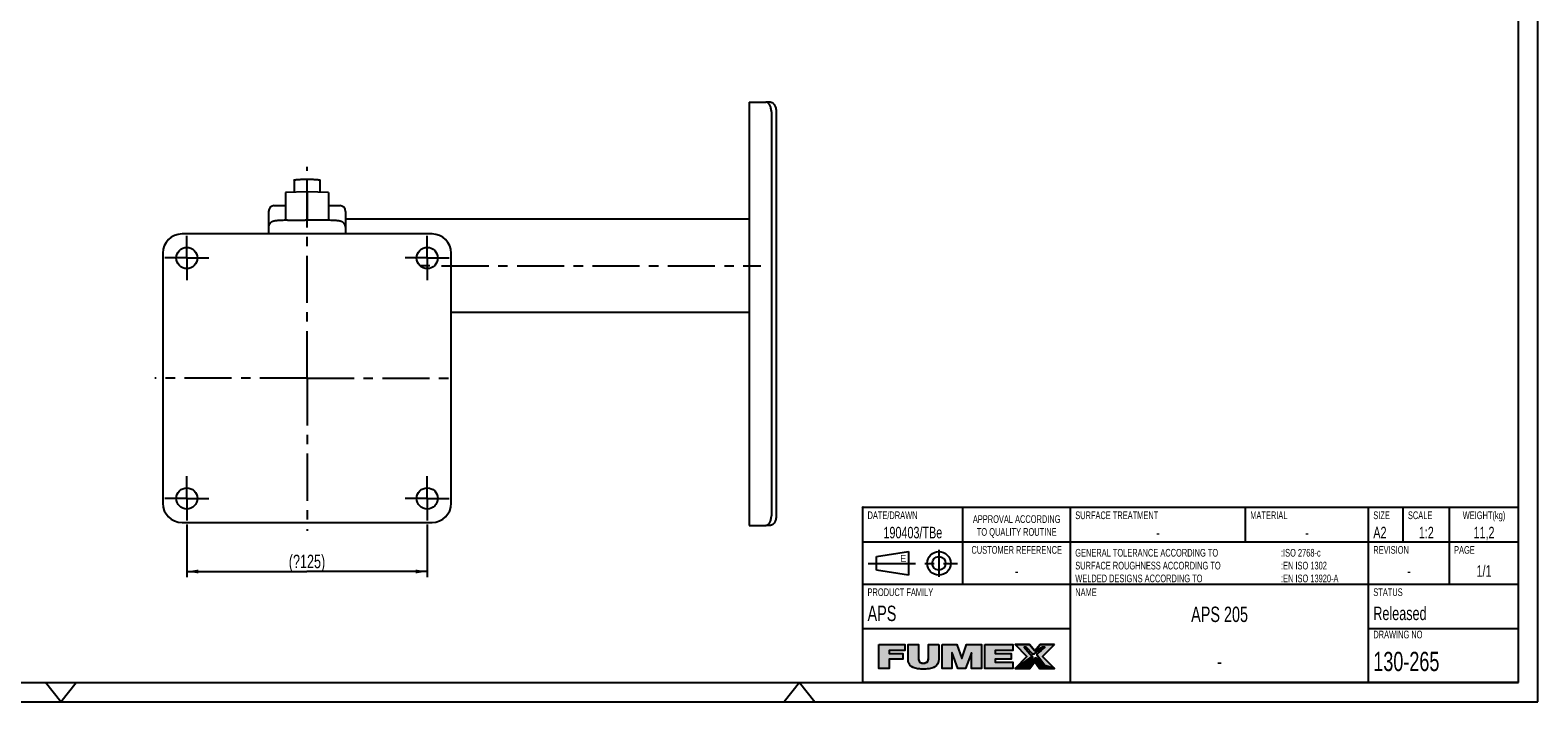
# Model space of a CAD drawing. Extents: x 0 to 594, y 0 to 420.
# Tile 2 of 3: x 202 to 594, y 0 to 175. Entities that reach past the tile are written whole.
import ezdxf

# ---------------------------------------------------------------- set-up
doc = ezdxf.new("R2010")
doc.units = 0
doc.header["$LTSCALE"] = 32.67
doc.linetypes.add('CENTER', pattern=[0.6, 0.375, -0.075, 0.075, -0.075])
doc.linetypes.add('PHANTOM', pattern=[0.8, 0.45, -0.05, 0.1, -0.05, 0.1, -0.05])
doc.layers.get('0').update_dxf_attribs({"linetype": 'CONTINUOUS'})
for name, color, linetype in [('03__ASM_ALL_CURVES', 7, 'CONTINUOUS'), ('100-201_DXF_AXIS', 7, 'CONTINUOUS'), ('100-201_DXF_CONTINUOUS_LIN', 7, 'CONTINUOUS'), ('130-252_DXF_CONTINUOUS_LIN', 7, 'CONTINUOUS'), ('130-254_DXF_AXIS', 7, 'CONTINUOUS'), ('130-254_DXF_CONTINUOUS_LIN', 7, 'CONTINUOUS'), ('130-265_DXF_BALLOON', 7, 'CONTINUOUS'), ('130-265_DXF_CONTINUOUS_LIN', 7, 'CONTINUOUS'), ('130-265_DXF_FORMAT', 7, 'CONTINUOUS'), ('136085_DXF_AXIS', 7, 'CONTINUOUS'), ('APS_LAYHERKODXF_CONTINUOUS', 7, 'CONTINUOUS')]:
    doc.layers.add(name, color=color, linetype=linetype)
doc.styles.get("Standard").update_dxf_attribs({"font": 'txt', "width": 0.7})
doc.styles.add('TEXTSTYLE_2', font='txt', dxfattribs={"width": 0.7})
doc.styles.add('TEXTSTYLE_4', font='txt')
doc.dimstyles.new('DIMSTYLE_1', dxfattribs={"dimtxt": 3.5, "dimasz": 3, "dimexe": 1.5, "dimexo": 1, "dimgap": 0.875, "dimtad": 1, "dimdec": 3, "dimlfac": 2, "dimtxsty": 'STANDARD', "dimblk": '_ARROW_FILLED', "dimblk1": '_ARROW_FILLED', "dimblk2": '_ARROW_FILLED', "dimcen": 0.09, "dimazin": 3, "dimtp": 0.5, "dimtm": 0.5, "dimtfac": 1, "dimtdec": 0, "dimtofl": 0, "dimtmove": 0, "dimatfit": 3, "dimtolj": 1})

# ---------------------------------------------------------------- blocks, each defined once
blk = doc.blocks.new('_ARROW_FILLED')
at = {"color": 0, "linetype": 'BYBLOCK'}
blk.add_solid([(0, 0), (-1, 0.17), (-1, -0.17)], dxfattribs=at)
blk = doc.blocks.new('*D1')
at = {"layer": '130-265_DXF_BALLOON', "color": 2, "linetype": 'CONTINUOUS'}
for p, q in [((242.73, 46.13), (242.73, 32.38)), ((305.23, 46.13), (305.23, 32.38)), ((242.73, 33.88), (273.98, 33.88)), ((305.23, 33.88), (273.98, 33.88))]:
    blk.add_line(p, q, dxfattribs=at)
at = {"layer": '130-265_DXF_BALLOON', "color": 2, "linetype": 'CONTINUOUS', "xscale": 3, "yscale": 3, "zscale": 3, "rotation": 180}
blk.add_blockref('_ARROW_FILLED', (242.73, 33.88), dxfattribs=at)
at = {"layer": '130-265_DXF_BALLOON', "color": 2, "linetype": 'CONTINUOUS', "xscale": 3, "yscale": 3, "zscale": 3}
blk.add_blockref('_ARROW_FILLED', (305.23, 33.88), dxfattribs=at)
at = {"layer": '130-265_DXF_BALLOON', "color": 2, "linetype": 'CONTINUOUS', "insert": (273.98, 38.25), "char_height": 3.5, "width": 21.7212, "attachment_point": 2}
blk.add_mtext('(\\fSymbol_ASME;?\\ftxt;125)', dxfattribs=at)
blk = doc.blocks.new('FUMEX_LOGO_NEW_BL1', base_point=(445.5, 12))
at = {"layer": '130-265_DXF_CONTINUOUS_LIN', "linetype": 'CONTINUOUS'}
for points in [[(422.68, 14.93), (429.44, 14.93), (429.44, 13.33), (425.38, 13.33), (425.38, 12.56), (428.86, 12.56), (428.86, 11.07), (425.38, 11.07), (425.38, 8.69), (422.68, 8.69)], [(438.23, 14.93), (438.23, 11.06), (438.19, 10.57), (438.08, 10.15), (437.9, 9.79), (437.65, 9.46), (437.33, 9.19), (436.92, 8.95), (436.41, 8.76), (435.77, 8.61), (434.99, 8.52), (434.25, 8.5), (433.5, 8.52), (432.73, 8.61), (432.09, 8.76), (431.58, 8.95), (431.17, 9.19), (430.84, 9.47), (430.59, 9.79), (430.41, 10.16), (430.3, 10.58), (430.26, 11.06), (430.26, 14.93), (432.96, 14.93), (432.96, 11.49), (432.96, 11.12), (433.02, 10.79), (433.12, 10.54), (433.27, 10.34), (433.51, 10.19), (433.83, 10.09), (434.26, 10.06), (434.69, 10.09), (435, 10.19), (435.23, 10.34), (435.38, 10.54), (435.48, 10.79), (435.53, 11.13), (435.54, 11.49), (435.54, 14.93)], [(439.14, 14.93), (442.97, 14.93), (444.22, 11.26), (444.24, 11.26), (445.49, 14.93), (449.32, 14.93), (449.32, 8.69), (446.77, 8.69), (446.77, 12.7), (446.75, 12.7), (445.23, 8.69), (443.23, 8.69), (441.71, 12.7), (441.68, 12.7), (441.68, 8.69), (439.14, 8.69)], [(450.23, 14.93), (457.46, 14.93), (457.46, 13.33), (452.92, 13.33), (452.92, 12.56), (457.04, 12.56), (457.04, 11.07), (452.92, 11.07), (452.92, 10.29), (457.46, 10.29), (457.46, 8.69), (450.23, 8.69)], [(460.44, 14.17), (462.56, 11.81), (458.12, 8.69), (461.18, 11.81), (458.1, 14.93), (461.8, 14.93), (463.21, 13.23), (465.19, 14.17), (463.07, 12.47), (462.94, 12.41), (462.87, 12.4), (462.72, 12.42), (462.59, 12.49), (460.94, 14.17)], [(460.94, 9.45), (461.95, 8.69), (458.12, 8.69), (462.56, 11.81), (462.63, 11.69), (462.64, 11.55), (462.62, 11.45), (462.53, 11.34), (460.45, 9.45)], [(468.32, 14.93), (465.24, 11.81), (468.3, 8.69), (465.86, 9.45), (463.87, 11.98), (463.87, 11.98), (463.8, 12.1), (463.78, 12.23), (463.81, 12.33), (463.89, 12.45), (465.8, 14.17), (465.19, 14.17), (463.21, 13.23), (464.62, 14.93)], [(463.48, 11.4), (463.63, 11.38), (463.75, 11.3), (460.94, 9.45), (463.28, 11.33), (463.41, 11.39)], [(463.21, 10.4), (461.95, 8.69), (460.94, 9.45), (463.75, 11.3), (465.33, 9.45), (464.47, 8.69)]]:
    blk.add_hatch(color=2, dxfattribs=at).paths.add_polyline_path(points)
at = {"layer": '130-265_DXF_CONTINUOUS_LIN', "color": 2, "linetype": 'CONTINUOUS'}
for p, q in [((422.68, 8.69), (422.68, 14.93)), ((422.68, 14.93), (429.44, 14.93)), ((429.44, 13.33), (425.38, 13.33)), ((425.38, 13.33), (425.38, 12.56)), ((425.38, 12.56), (428.86, 12.56)), ((428.86, 12.56), (428.86, 11.07)), ((429.44, 14.93), (429.44, 13.33)), ((439.14, 8.69), (439.14, 14.93)), ((439.14, 14.93), (442.97, 14.93)), ((441.71, 12.7), (441.68, 12.7)), ((441.68, 12.7), (441.68, 8.69)), ((443.23, 8.69), (441.71, 12.7)), ((442.97, 14.93), (444.22, 11.26)), ((444.24, 11.26), (445.49, 14.93)), ((446.75, 12.7), (445.23, 8.69)), ((445.49, 14.93), (449.32, 14.93)), ((446.77, 12.7), (446.75, 12.7)), ((446.77, 8.69), (446.77, 12.7)), ((449.32, 14.93), (449.32, 8.69)), ((450.23, 8.69), (450.23, 14.93)), ((450.23, 14.93), (457.46, 14.93)), ((457.46, 13.33), (452.92, 13.33)), ((452.92, 13.33), (452.92, 12.56)), ((452.92, 12.56), (457.04, 12.56)), ((457.04, 12.56), (457.04, 11.07)), ((457.46, 14.93), (457.46, 13.33)), ((461.8, 14.93), (458.1, 14.93)), ((458.1, 14.93), (461.18, 11.81)), ((461.18, 11.81), (458.12, 8.69)), ((463.21, 13.23), (461.8, 14.93)), ((464.62, 14.93), (463.21, 13.23)), ((468.32, 14.93), (464.62, 14.93)), ((465.24, 11.81), (468.32, 14.93)), ((468.3, 8.69), (465.24, 11.81)), ((425.38, 8.69), (422.68, 8.69)), ((428.86, 11.07), (425.38, 11.07)), ((425.38, 11.07), (425.38, 8.69)), ((441.68, 8.69), (439.14, 8.69)), ((445.23, 8.69), (443.23, 8.69)), ((444.22, 11.26), (444.24, 11.26)), ((449.32, 8.69), (446.77, 8.69)), ((457.46, 8.69), (450.23, 8.69)), ((457.04, 11.07), (452.92, 11.07)), ((452.92, 11.07), (452.92, 10.29)), ((452.92, 10.29), (457.46, 10.29)), ((457.46, 10.29), (457.46, 8.69)), ((458.12, 8.69), (461.95, 8.69)), ((461.95, 8.69), (463.21, 10.4)), ((463.21, 10.4), (464.47, 8.69)), ((464.47, 8.69), (468.3, 8.69))]:
    blk.add_line(p, q, dxfattribs=at)
for points in [[(422.68, 14.93), (429.44, 14.93), (429.44, 13.33), (425.38, 13.33), (425.38, 12.56), (428.86, 12.56), (428.86, 11.07), (425.38, 11.07), (425.38, 8.69), (422.68, 8.69), (422.68, 14.93)], [(438.23, 14.93), (438.23, 11.06), (438.19, 10.57), (438.08, 10.15), (437.9, 9.79), (437.65, 9.46), (437.33, 9.19), (436.92, 8.95), (436.41, 8.76), (435.77, 8.61), (434.99, 8.52), (434.25, 8.5), (433.5, 8.52), (432.73, 8.61), (432.09, 8.76), (431.58, 8.95), (431.17, 9.19), (430.84, 9.47), (430.59, 9.79), (430.41, 10.16), (430.3, 10.58), (430.26, 11.06), (430.26, 14.93), (432.96, 14.93), (432.96, 11.49), (432.96, 11.12), (433.02, 10.79), (433.12, 10.54), (433.27, 10.34), (433.51, 10.19), (433.83, 10.09), (434.26, 10.06), (434.69, 10.09), (435, 10.19), (435.23, 10.34), (435.38, 10.54), (435.48, 10.79), (435.53, 11.13), (435.54, 11.49), (435.54, 14.93), (438.23, 14.93)], [(439.14, 14.93), (442.97, 14.93), (444.22, 11.26), (444.24, 11.26), (445.49, 14.93), (449.32, 14.93), (449.32, 8.69), (446.77, 8.69), (446.77, 12.7), (446.75, 12.7), (445.23, 8.69), (443.23, 8.69), (441.71, 12.7), (441.68, 12.7), (441.68, 8.69), (439.14, 8.69), (439.14, 14.93)], [(450.23, 14.93), (457.46, 14.93), (457.46, 13.33), (452.92, 13.33), (452.92, 12.56), (457.04, 12.56), (457.04, 11.07), (452.92, 11.07), (452.92, 10.29), (457.46, 10.29), (457.46, 8.69), (450.23, 8.69), (450.23, 14.93)], [(460.44, 14.17), (462.56, 11.81), (458.12, 8.69), (461.18, 11.81), (458.1, 14.93), (461.8, 14.93), (463.21, 13.23), (465.19, 14.17), (463.07, 12.47), (462.94, 12.41), (462.87, 12.4), (462.72, 12.42), (462.59, 12.49), (460.94, 14.17), (460.44, 14.17)], [(460.94, 9.45), (461.95, 8.69), (458.12, 8.69), (462.56, 11.81), (462.63, 11.69), (462.64, 11.55), (462.62, 11.45), (462.53, 11.34), (460.45, 9.45), (460.94, 9.45)], [(468.32, 14.93), (465.24, 11.81), (468.3, 8.69), (465.86, 9.45), (463.87, 11.98), (463.87, 11.98), (463.8, 12.1), (463.78, 12.23), (463.81, 12.33), (463.89, 12.45), (465.8, 14.17), (465.19, 14.17), (463.21, 13.23), (464.62, 14.93), (468.32, 14.93)], [(463.48, 11.4), (463.63, 11.38), (463.75, 11.3), (460.94, 9.45), (463.28, 11.33), (463.41, 11.39), (463.48, 11.4)], [(463.21, 10.4), (461.95, 8.69), (460.94, 9.45), (463.75, 11.3), (465.33, 9.45), (464.47, 8.69), (463.21, 10.4)]]:
    blk.add_lwpolyline(points, dxfattribs=at)
for points, knots in [([(438.23, 14.93), (437.33, 14.93), (436.43, 14.93), (435.54, 14.93), (435.54, 13.8), (435.54, 12.62), (435.54, 11.49), (435.54, 10.85), (435.54, 10.06), (434.26, 10.06), (432.96, 10.06), (432.96, 10.85), (432.96, 11.49), (432.96, 12.62), (432.96, 13.8), (432.96, 14.93), (432.06, 14.93), (431.16, 14.93), (430.26, 14.93), (430.26, 13.66), (430.26, 12.34), (430.26, 11.06), (430.26, 9.33), (431.58, 8.5), (434.25, 8.5), (436.92, 8.5), (438.23, 9.33), (438.23, 11.06), (438.23, 12.34), (438.23, 13.66), (438.23, 14.93)], [0, 0, 0, 0, 1, 1, 1, 2, 2, 2, 3, 3, 3, 4, 4, 4, 5, 5, 5, 6, 6, 6, 7, 7, 7, 8, 8, 8, 9, 9, 9, 10, 10, 10, 10]), ([(465.86, 9.45), (465.86, 9.45), (465.33, 9.45), (465.33, 9.45), (465.33, 9.45), (463.75, 11.3), (463.75, 11.3), (463.62, 11.42), (463.42, 11.43), (463.28, 11.33), (463.28, 11.33), (460.94, 9.45), (460.94, 9.45), (460.94, 9.45), (460.45, 9.45), (460.45, 9.45), (461.15, 10.08), (461.84, 10.71), (462.53, 11.34), (462.67, 11.47), (462.68, 11.67), (462.56, 11.81), (461.85, 12.6), (461.15, 13.38), (460.44, 14.17), (460.44, 14.17), (460.94, 14.17), (460.94, 14.17), (460.94, 14.17), (462.59, 12.49), (462.59, 12.49), (462.72, 12.38), (462.93, 12.37), (463.07, 12.47), (463.07, 12.47), (465.19, 14.17), (465.19, 14.17), (465.19, 14.17), (465.8, 14.17), (465.8, 14.17), (465.16, 13.6), (464.53, 13.02), (463.89, 12.45), (463.75, 12.32), (463.74, 12.12), (463.87, 11.98), (463.87, 11.98), (463.87, 11.98), (463.87, 11.98), (463.87, 11.98), (465.86, 9.45), (465.86, 9.45)], [0, 0, 0, 0, 1, 1, 1, 2, 2, 2, 3, 3, 3, 4, 4, 4, 5, 5, 5, 6, 6, 6, 7, 7, 7, 8, 8, 8, 9, 9, 9, 10, 10, 10, 11, 11, 11, 12, 12, 12, 13, 13, 13, 14, 14, 14, 15, 15, 15, 16, 16, 16, 17, 17, 17, 17]), ([(463.87, 11.98), (463.74, 12.12), (463.75, 12.32), (463.89, 12.45), (464.53, 13.02), (465.16, 13.6), (465.8, 14.17), (465.8, 14.17), (465.19, 14.17), (465.19, 14.17), (465.19, 14.17), (463.07, 12.47), (463.07, 12.47), (462.93, 12.37), (462.72, 12.38), (462.59, 12.49), (462.59, 12.49), (460.94, 14.17), (460.94, 14.17), (460.94, 14.17), (460.44, 14.17), (460.44, 14.17), (461.15, 13.38), (461.85, 12.6), (462.56, 11.81), (462.68, 11.67), (462.67, 11.47), (462.53, 11.34), (461.84, 10.71), (461.15, 10.08), (460.45, 9.45), (460.45, 9.45), (460.94, 9.45), (460.94, 9.45), (460.94, 9.45), (463.28, 11.33), (463.28, 11.33), (463.42, 11.43), (463.62, 11.42), (463.75, 11.3), (463.75, 11.3), (465.33, 9.45), (465.33, 9.45), (465.33, 9.45), (465.86, 9.45), (465.86, 9.45), (465.86, 9.45), (463.87, 11.98), (463.87, 11.98), (463.87, 11.98), (463.87, 11.98), (463.87, 11.98)], [0, 0, 0, 0, 1, 1, 1, 2, 2, 2, 3, 3, 3, 4, 4, 4, 5, 5, 5, 6, 6, 6, 7, 7, 7, 8, 8, 8, 9, 9, 9, 10, 10, 10, 11, 11, 11, 12, 12, 12, 13, 13, 13, 14, 14, 14, 15, 15, 15, 16, 16, 16, 17, 17, 17, 17])]:
    blk.add_open_spline(points, degree=3, knots=knots, dxfattribs=at)
blk.add_solid([(465.86, 9.45), (468.3, 8.69), (465.33, 9.45), (464.47, 8.69)], dxfattribs=at)
blk = doc.blocks.new('VYPLACERING_BL2', base_point=(431.5, 36))
at = {"layer": '130-265_DXF_CONTINUOUS_LIN', "color": 7, "linetype": 'CENTER'}
for p, q in [((438.28125, 39.5), (438.28125, 32.5)), ((419.90625, 36), (443.09375, 36))]:
    blk.add_line(p, q, dxfattribs=at)
at = {"layer": '130-265_DXF_CONTINUOUS_LIN', "color": 7, "linetype": 'CONTINUOUS'}
for p, q in [((422.09375, 37.75), (430.40625, 39.0625)), ((422.09375, 34.25), (422.09375, 37.75)), ((430.40625, 39.0625), (430.40625, 32.9375)), ((430.40625, 32.9375), (422.09375, 34.25))]:
    blk.add_line(p, q, dxfattribs=at)
for radius in [3.0625, 1.75]:
    blk.add_circle((438.28125, 36), radius, dxfattribs=at)

msp = doc.modelspace()

# ---------------------------------------------------------------- linework, layer by layer
at = {"layer": '03__ASM_ALL_CURVES', "color": 2, "linetype": 'PHANTOM'}
msp.add_line((305.94871, 113.3765), (303.35031, 113.3765), dxfattribs=at)
at = {"layer": '100-201_DXF_AXIS', "color": 7, "linetype": 'CENTER'}
for p, q in [((242.73422, 115.3765), (242.73422, 121.1265)), ((305.23422, 115.3765), (305.23422, 121.1265)), ((242.73422, 115.3765), (236.98422, 115.3765)), ((242.73422, 115.3765), (242.73422, 109.6265)), ((242.73422, 115.3765), (248.48422, 115.3765)), ((305.23422, 115.3765), (299.48422, 115.3765)), ((305.23422, 115.3765), (305.23422, 109.6265)), ((305.23422, 115.3765), (310.98422, 115.3765)), ((242.73422, 52.8765), (242.73422, 58.6265)), ((305.23422, 52.8765), (305.23422, 58.6265)), ((242.73422, 52.8765), (236.98422, 52.8765)), ((242.73422, 52.8765), (242.73422, 47.1265)), ((242.73422, 52.8765), (248.48422, 52.8765)), ((305.23422, 52.8765), (299.48422, 52.8765)), ((305.23422, 52.8765), (310.98422, 52.8765)), ((305.23422, 52.8765), (305.23422, 47.1265))]:
    msp.add_line(p, q, dxfattribs=at)
at = {"layer": '100-201_DXF_CONTINUOUS_LIN', "color": 7, "linetype": 'CONTINUOUS'}
for p, q in [((306.48422, 121.6265), (241.48422, 121.6265)), ((236.48422, 116.6265), (236.48422, 51.6265)), ((311.48422, 51.6265), (311.48422, 116.6265)), ((241.48422, 46.6265), (306.48422, 46.6265))]:
    msp.add_line(p, q, dxfattribs=at)
for centre in [(242.73422, 115.3765), (305.23422, 115.3765), (242.73422, 52.8765), (305.23422, 52.8765)]:
    msp.add_circle(centre, 2.75, dxfattribs=at)
for centre, start, end in [((241.48422, 116.6265), 90, 180), ((306.48422, 116.6265), 0, 90), ((241.48422, 51.6265), 180, 270), ((306.48422, 51.6265), 270, 360)]:
    msp.add_arc(centre, 5, start, end, dxfattribs=at)
at = {"layer": '130-252_DXF_CONTINUOUS_LIN', "color": 3, "linetype": 'CONTINUOUS'}
for p, q in [((388.98422, 155.8765), (393.28605, 155.8765)), ((388.98422, 155.8765), (388.98422, 45.8765)), ((394.71999, 153.3765), (394.71999, 48.3765)), ((388.98422, 45.8765), (393.28605, 45.8765))]:
    msp.add_line(p, q, dxfattribs=at)
at = {"layer": '130-252_DXF_CONTINUOUS_LIN', "color": 7, "linetype": 'CONTINUOUS'}
for p, q in [((394.51477, 155.8765), (393.28605, 155.8765)), ((395.94871, 153.3765), (395.94871, 48.3765)), ((394.51477, 45.8765), (393.28605, 45.8765))]:
    msp.add_line(p, q, dxfattribs=at)
at = {"layer": '130-252_DXF_CONTINUOUS_LIN', "color": 3, "linetype": 'CONTINUOUS'}
for points, knots in [([(394.71999, 153.3765), (394.71999, 153.69747), (394.65383, 154.30971), (394.40109, 155.01365), (394.10116, 155.45282), (393.85271, 155.69069), (393.57805, 155.8413), (393.38066, 155.8765), (393.28605, 155.8765)], [0, 0, 0, 0, 0.306873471, 0.583684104, 0.704568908, 0.812563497, 0.909541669, 1, 1, 1, 1]), ([(393.28605, 45.8765), (393.38066, 45.8765), (393.57805, 45.91171), (393.85271, 46.06232), (394.10116, 46.30018), (394.40109, 46.73935), (394.65383, 47.44329), (394.71999, 48.05553), (394.71999, 48.3765)], [0, 0, 0, 0, 0.090458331, 0.187436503, 0.295431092, 0.416315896, 0.693126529, 1, 1, 1, 1])]:
    msp.add_open_spline(points, degree=3, knots=knots, dxfattribs=at)
at = {"layer": '130-252_DXF_CONTINUOUS_LIN', "color": 7, "linetype": 'CONTINUOUS'}
for points, knots in [([(394.51477, 155.8765), (394.60939, 155.8765), (394.80677, 155.8413), (395.08143, 155.69069), (395.32989, 155.45282), (395.62982, 155.01365), (395.88256, 154.30971), (395.94871, 153.69747), (395.94871, 153.3765)], [0, 0, 0, 0, 0.090458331, 0.187436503, 0.295431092, 0.416315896, 0.693126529, 1, 1, 1, 1]), ([(395.94871, 48.3765), (395.94871, 48.05553), (395.88256, 47.44329), (395.62982, 46.73935), (395.32989, 46.30018), (395.08143, 46.06232), (394.80677, 45.91171), (394.60939, 45.8765), (394.51477, 45.8765)], [0, 0, 0, 0, 0.306873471, 0.583684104, 0.704568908, 0.812563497, 0.909541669, 1, 1, 1, 1])]:
    msp.add_open_spline(points, degree=3, knots=knots, dxfattribs=at)
at = {"layer": '130-254_DXF_AXIS', "color": 7, "linetype": 'CENTER'}
msp.add_line((308.9882, 113.3765), (391.98422, 113.3765), dxfattribs=at)
at = {"layer": '130-254_DXF_CONTINUOUS_LIN', "color": 7, "linetype": 'CONTINUOUS'}
for p, q in [((388.98422, 125.5015), (283.98422, 125.5015)), ((388.98422, 101.2515), (311.48422, 101.2515))]:
    msp.add_line(p, q, dxfattribs=at)
at = {"layer": '130-265_DXF_FORMAT', "color": 7, "linetype": 'CONTINUOUS'}
for p, q in [((594, 0), (594, 420)), ((589, 5), (589, 415)), ((418.65639, 50.34378), (418.34389, 50.65628)), ((418.65639, 50.65628), (418.34389, 50.34378)), ((589, 50.5), (418.5, 50.5)), ((418.5, 5), (418.5, 50.5)), ((444.5, 30.5), (444.5, 50.5)), ((472.5, 5), (472.5, 50.5)), ((518, 41.5), (518, 50.5)), ((550, 5), (550, 50.5)), ((559, 41.5), (559, 50.5)), ((571, 30.5), (571, 50.5)), ((589, 5), (589, 50.5)), ((589, 41.5), (418.5, 41.5)), ((589, 30.5), (418.5, 30.5)), ((472.5, 19), (418.5, 19)), ((589, 19), (550, 19)), ((25, 5), (589, 5)), ((210, 0), (206.0034, 5)), ((210, 0), (213.9966, 5)), ((402, 5), (398.0034, 0)), ((402, 5), (405.9966, 0)), ((589, 5), (418.5, 5)), ((0, 0), (594, 0))]:
    msp.add_line(p, q, dxfattribs=at)
at = {"layer": '136085_DXF_AXIS', "color": 7, "linetype": 'CENTER'}
for q in [(273.98422, 139.07988), (234.41224, 84.1265), (273.98422, 44.45272), (313.14963, 84.1265)]:
    msp.add_line((273.98422, 84.1265), q, dxfattribs=at)
at = {"layer": 'APS_LAYHERKODXF_CONTINUOUS', "color": 7, "linetype": 'CONTINUOUS'}
for p, q in [((270.60922, 135.61325), (270.60922, 132.46232)), ((277.35922, 135.61325), (277.35922, 132.46232)), ((273.98422, 132.60773), (268.35922, 132.36537)), ((268.35922, 132.36537), (268.35922, 125.18235)), ((273.98422, 132.60773), (273.98422, 125.16293)), ((279.60922, 132.36537), (273.98422, 132.60773)), ((279.60922, 132.36537), (279.60922, 125.18236)), ((263.98422, 127.50144), (263.98422, 121.6265)), ((265.48422, 129.0015), (268.35922, 129.0015)), ((279.60922, 129.0015), (282.48422, 129.0015)), ((283.98422, 127.50144), (283.98422, 121.6265)), ((268.05005, 125.17637), (267.74094, 125.16779)), ((268.53822, 125.18475), (268.05005, 125.17637)), ((268.87671, 125.18705), (268.53822, 125.18475)), ((268.87671, 125.18705), (273.52276, 125.18725)), ((279.09689, 125.18704), (274.44568, 125.18725)), ((279.43496, 125.18469), (279.09689, 125.18704)), ((279.92252, 125.17627), (279.43496, 125.18469))]:
    msp.add_line(p, q, dxfattribs=at)
for points in [[(267.74094, 125.16779), (267.59199, 125.16268), (267.44705, 125.15704), (267.30622, 125.15091), (267.1696, 125.14432), (267.03727, 125.13728), (266.90931, 125.12982), (266.78578, 125.12197), (266.66671, 125.11374), (266.55214, 125.10515), (266.44204, 125.09622), (266.33643, 125.08695), (266.23524, 125.07736), (266.1383, 125.06744), (266.04558, 125.05722), (265.95688, 125.04668), (265.87177, 125.03577), (265.79023, 125.0245), (265.712, 125.01281), (265.63609, 125.00054), (265.56218, 124.98757), (265.49031, 124.97384), (265.41987, 124.95915), (265.35068, 124.94332), (265.28237, 124.92613), (265.21371, 124.90705), (265.14469, 124.88578), (265.07472, 124.86177), (265.0015, 124.83363), (264.92354, 124.79985), (264.84215, 124.75992), (264.75922, 124.71376), (264.67501, 124.66051), (264.59019, 124.5994), (264.50742, 124.53123), (264.42788, 124.45599), (264.35216, 124.37331), (264.28178, 124.28427), (264.21775, 124.18977), (264.16049, 124.09013), (264.11055, 123.98591), (264.06866, 123.87824), (264.03508, 123.76775), (264.00973, 123.65433), (263.99289, 123.53865), (263.9849, 123.42221), (263.98423, 123.38245)], [(283.98421, 123.38245), (283.98355, 123.42216), (283.97557, 123.53856), (283.95874, 123.6542), (283.93341, 123.7676), (283.89984, 123.87808), (283.85797, 123.98574), (283.80805, 124.08995), (283.75081, 124.18959), (283.6868, 124.28409), (283.61644, 124.37313), (283.54074, 124.45582), (283.46122, 124.53105), (283.37847, 124.59923), (283.29369, 124.66033), (283.20951, 124.71359), (283.12662, 124.75975), (283.04525, 124.79969), (282.96733, 124.83347), (282.89414, 124.86162), (282.82421, 124.88564), (282.75523, 124.90691), (282.68662, 124.92599), (282.61837, 124.94318), (282.54926, 124.959), (282.47889, 124.97369), (282.40712, 124.98742), (282.33331, 125.00038), (282.2575, 125.01265), (282.17937, 125.02433), (282.09795, 125.0356), (282.01295, 125.04651), (281.92437, 125.05705), (281.83177, 125.06727), (281.73496, 125.07719), (281.6339, 125.08678), (281.52843, 125.09605), (281.41849, 125.10498), (281.30406, 125.11357), (281.18515, 125.12181), (281.06178, 125.12966), (280.93399, 125.13712), (280.80183, 125.14417), (280.66539, 125.15077), (280.52475, 125.15691), (280.38, 125.16255), (280.23124, 125.16767), (279.92252, 125.17627)]]:
    msp.add_lwpolyline(points, dxfattribs=at)
for centre, radius, start, end in [((265.48422, 127.5015), 1.5, 90, 180), ((282.48422, 127.5015), 1.5, 0, 90), ((273.525, 120.84682), 4.34048, 83.9266819, 90.0294299), ((274.44345, 120.84682), 4.34048, 89.9705701, 96.0733181)]:
    msp.add_arc(centre, radius, start, end, dxfattribs=at)
for points, knots in [([(270.60924, 135.61325), (270.60924, 135.6231), (270.6318, 135.64655), (270.71723, 135.67992), (270.9051, 135.72015), (271.21264, 135.75938), (271.62797, 135.7958), (272.13285, 135.82568), (272.70905, 135.84816), (273.33414, 135.86201), (273.76473, 135.86512), (273.98422, 135.86512)], [0, 0, 0, 0, 0.008675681, 0.024649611, 0.08271469, 0.175165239, 0.298896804, 0.449322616, 0.620764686, 0.806684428, 1, 1, 1, 1]), ([(273.98422, 135.86512), (274.20371, 135.86512), (274.6343, 135.86201), (275.25937, 135.84816), (275.83558, 135.82568), (276.34046, 135.7958), (276.75579, 135.75938), (277.06334, 135.72015), (277.25121, 135.67992), (277.33664, 135.64655), (277.35921, 135.6231), (277.35921, 135.61325)], [0, 0, 0, 0, 0.193312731, 0.379229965, 0.550671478, 0.701098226, 0.824831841, 0.917284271, 0.975350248, 0.991324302, 1, 1, 1, 1])]:
    msp.add_open_spline(points, degree=3, knots=knots, dxfattribs=at)

# ---------------------------------------------------------------- block references
at = {"layer": '130-265_DXF_CONTINUOUS_LIN', "color": 7, "linetype": 'CONTINUOUS'}
msp.add_blockref('VYPLACERING_BL2', (431.5, 36), dxfattribs=at)
at = {"layer": '130-265_DXF_CONTINUOUS_LIN', "color": 2, "linetype": 'CONTINUOUS'}
msp.add_blockref('FUMEX_LOGO_NEW_BL1', (445.5, 12), dxfattribs=at)

# ---------------------------------------------------------------- texts
at = {"color": 7, "linetype": 'CONTINUOUS'}
for s, insert, char_height, width, attachment_point, style in [('DATE/DRAWN', (419.725, 49.5), 2, 14, 1, 'TEXTSTYLE_2'), ('APPROVAL ACCORDING\\PTO QUALITY ROUTINE', (458.5, 48.5), 2, 25.2, 2, 'TEXTSTYLE_2'), ('SURFACE TREATMENT', (473.725, 49.5), 2, 23.8, 1, 'TEXTSTYLE_2'), ('MATERIAL', (519.225, 49.5), 2, 11.2, 1, 'TEXTSTYLE_2'), ('SIZE ', (551.225, 49.5), 2, 7, 1, 'TEXTSTYLE_2'), ('SCALE', (560.225, 49.5), 2, 7, 1, 'TEXTSTYLE_2'), ('WEIGHT(kg)', (580, 49.5), 2, 14, 2, 'TEXTSTYLE_2'), ('190403/TBe', (431.5, 45.5), 3, 21, 2, 'TEXTSTYLE_2'), ('-', (495.25, 45.5), 3, 2.1, 2, 'TEXTSTYLE_2'), ('-', (534, 45.5), 3, 2.1, 2, 'TEXTSTYLE_2'), ('A2 ', (551.225, 45.5), 3, 6.3, 1, 'TEXTSTYLE_2'), ('1:2', (565, 45.5), 3, 6.3, 2, 'TEXTSTYLE_2'), ('11,2', (580, 45.5), 3, 8.4, 2, 'TEXTSTYLE_2'), ('CUSTOMER REFERENCE', (458.5, 40.5), 2, 25.2, 2, 'TEXTSTYLE_2'), ('GENERAL TOLERANCE ACCORDING TO\\PSURFACE ROUGHNESS ACCORDING TO\\PWELDED DESIGNS ACCORDING TO\\P ', (473.725, 39.75), 2, 42, 1, 'TEXTSTYLE_2'), (':ISO 2768-c\\P:EN ISO 1302\\P:EN ISO 13920-A', (527.225, 39.75), 2, 21, 1, 'TEXTSTYLE_2'), ('REVISION', (551.225, 40.5), 2, 11.2, 1, 'TEXTSTYLE_2'), ('PAGE', (572.225, 40.5), 2, 5.6, 1, 'TEXTSTYLE_2'), ('E', (428.21875, 38.1875), 1.75, 1.75, 1, 'TEXTSTYLE_4'), ('1/1', (580, 35.5), 3, 6.3, 2, 'TEXTSTYLE_2'), ('-', (458.5, 35.5), 3, 2.1, 2, 'TEXTSTYLE_2'), ('- ', (560.5, 35.5), 3, 4.2, 2, 'TEXTSTYLE_2'), ('PRODUCT FAMILY', (419.725, 29.5), 2, 19.6, 1, 'TEXTSTYLE_2'), ('NAME ', (473.725, 29.5), 2, 7, 1, 'TEXTSTYLE_2'), ('STATUS ', (551.225, 29.5), 2, 9.8, 1, 'TEXTSTYLE_2'), ('APS', (419.725, 25), 4, 8.4, 1, 'TEXTSTYLE_2'), ('APS 205', (511.25, 24.75), 4, 19.6, 2, 'TEXTSTYLE_2'), ('Released  ', (551.225, 24.75), 3.5, 24.5, 1, 'TEXTSTYLE_2'), ('DRAWING NO', (551.225, 18.5), 2, 14, 1, 'TEXTSTYLE_2')]:
    msp.add_mtext(s, dxfattribs=dict(at, insert=insert, char_height=char_height, width=width, attachment_point=attachment_point, style=style))
at = {"layer": '130-265_DXF_FORMAT', "color": 7, "linetype": 'CONTINUOUS', "style": 'TEXTSTYLE_2'}
for s, insert, char_height, width, attachment_point in [('130-265', (551.225, 13), 5, 24.5, 1), ('-', (511.25, 12.5), 4, 2.8, 2)]:
    msp.add_mtext(s, dxfattribs=dict(at, insert=insert, char_height=char_height, width=width, attachment_point=attachment_point))

# ---------------------------------------------------------------- dimensions: what is measured, and where the dimension line sits
at = {"layer": '130-265_DXF_BALLOON', "color": 2, "linetype": 'CONTINUOUS'}
dim = msp.add_linear_dim(base=(305.23422, 33.8765), p1=(242.73422, 47.1265), p2=(305.23422, 47.1265), text='({\\fSymbol_ASME;\\W1.0;?}<>)', dimstyle='DIMSTYLE_1', override={"dimtad": 0, "dimtih": 1, "dimtoh": 1}, dxfattribs=at)
dim.commit()
dim.dimension.update_dxf_attribs({"geometry": '*D1', "text_midpoint": (273.98422, 36.5015), "dimtype": 160})

doc.saveas('drawing.dxf')
